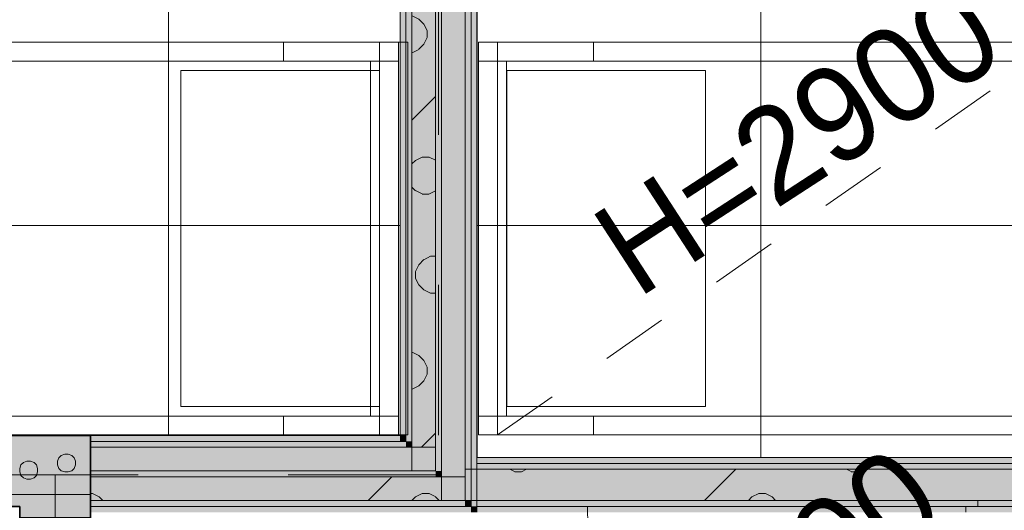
# Model space of a CAD drawing. Header units: millimetres. Extents: x -2932 to 42461, y -10716 to 17298.
# Tile 130 of 168: x 22587 to 24668, y 9499 to 10536. Entities that reach past the tile are written whole.
import ezdxf

# ---------------------------------------------------------------- set-up
doc = ezdxf.new("R2010")
doc.units = ezdxf.units.MM
doc.header["$MEASUREMENT"] = 0
doc.linetypes.add('Dash', pattern=[635, 317.5, -317.5])
doc.linetypes.add('Small Dashed', pattern=[282.222222, 141.111111, -141.111111])
for name, color, linetype, lineweight in [('_Tuletõkketsoon_Pen_No__20', 1, 'Continuous', 0), ('ARCHICAD Doors_Pen_No__19', 255, 'Continuous', 0), ('Common Edges_Pen_No__1', 7, 'Continuous', 13), ('Cut Pattern-1_Pen_No__2', 8, 'Continuous', 15), ('Cut Pattern-3_Pen_No__1', 7, 'Continuous', 13), ('I-FURN.IFC Model_Pen_No__2', 8, 'Continuous', 15), ('I-WALL.IFC Model_Pen_No__1', 7, 'Continuous', 13), ('I-WALL.IFC Model_Pen_No__27', 7, 'Continuous', 35), ('SA_LAGI_Pen_No__1', 7, 'Continuous', 13), ('Walls-1_Pen_No__1', 7, 'Continuous', 13)]:
    doc.layers.add(name, color=color, linetype=linetype, lineweight=lineweight)
doc.layers.add('Furniture-1_Pen_No__62', color=7, linetype='Continuous', lineweight=20, true_color=0xaaaaaa)
doc.layers.add('SA_LAGI_Pen_No__102', color=7, linetype='Continuous', lineweight=13, true_color=0xcccccc)
doc.layers.add('I-WALL.IFC Model', color=7, linetype='Continuous')
doc.styles.add('GENERATED_STYLE_1', font='txt', dxfattribs={"width": 0.95})
pattern_1 = [(45, (-3e-10, 2e-10), (0, 35.35534), [0.99999, -48.99987]), (315, (3.89, 0.707), (0, 35.35534), [0.99999, -48.99987]), (90, (-0.354, -2.12), (-35.35528, 0), [1.06066, -34.29462]), (71.565, (-0.354, -1.061), (3.16e-05, 35.3553043), [1.118075, -110.685214]), (288.435, (4.596, 2e-10), (-3.16e-05, 35.3553043), [1.118075, -110.685214]), (270, (4.95, -1.06), (35.35528, 0), [1.06066, -34.29462]), (251.565, (4.95, -2.121), (3.16e-05, 35.3553043), [1.118075, -110.685214]), (225, (4.596, -3.182), (0, 35.35534), [0.99999, -48.99987]), (161.565, (1.768, -4.243), (-141.4210514, 35.355386), [1.118075, -110.685214]), (135, (0.707, -3.89), (0, 35.35534), [0.99999, -48.99987]), (108.435, (-3e-10, -3.182), (-3.16e-05, 35.3553043), [1.118075, -110.685214]), (180, (2.83, -4.243), (0, 35.35528), [1.06066, -34.29462]), (198.435, (3.889, -3.889), (141.4210514, 35.355386), [1.118075, -110.685214]), (0, (-7.778, -10.253), (0, 35.35528), [1.06066, -34.29462]), (90, (-9.9, -13.435), (-35.35528, 0), [1.06066, -34.29462]), (71.565, (-9.9, -12.374), (3.16e-05, 35.3553043), [1.118075, -110.685214]), (45, (-9.546, -11.314), (0, 35.35534), [0.99999, -48.99987]), (315, (-5.657, -10.607), (0, 35.35534), [0.99999, -48.99987]), (288.435, (-4.95, -11.314), (-3.16e-05, 35.3553043), [1.118075, -110.685214]), (270, (-4.596, -12.374), (35.35528, 0), [1.06066, -34.29462]), (251.565, (-4.596, -13.435), (3.16e-05, 35.3553043), [1.118075, -110.685214]), (225, (-4.95, -14.496), (0, 35.35534), [0.99999, -48.99987]), (161.565, (-7.778, -15.556), (-141.4210514, 35.355386), [1.118075, -110.685214]), (135, (-8.84, -15.203), (0, 35.35534), [0.99999, -48.99987]), (108.435, (-9.546, -14.496), (-3.16e-05, 35.3553043), [1.118075, -110.685214]), (180, (-6.718, -15.556), (0, 35.35528), [1.06066, -34.29462]), (198.435, (-5.657, -15.203), (141.4210514, 35.355386), [1.118075, -110.685214]), (18.435, (-8.839, -10.607), (70.710443, 35.3553227), [1.118075, -110.685214]), (341.565, (-6.718, -10.253), (-70.710443, 35.3553227), [1.118075, -110.685214]), (0, (13.08, -8.485), (0, 35.35528), [1.06066, -34.29462]), (90, (10.96, -11.667), (-35.35528, 0), [1.06066, -34.29462]), (71.565, (10.96, -10.607), (3.16e-05, 35.3553043), [1.118075, -110.685214]), (45, (11.314, -9.546), (0, 35.35534), [0.99999, -48.99987]), (315, (15.203, -8.84), (0, 35.35534), [0.99999, -48.99987]), (288.435, (15.91, -9.546), (-3.16e-05, 35.3553043), [1.118075, -110.685214]), (270, (16.263, -10.607), (35.35528, 0), [1.06066, -34.29462]), (251.565, (16.263, -11.667), (3.16e-05, 35.3553043), [1.118075, -110.685214]), (225, (15.91, -12.728), (0, 35.35534), [0.99999, -48.99987]), (161.565, (13.081, -13.789), (-141.4210514, 35.355386), [1.118075, -110.685214]), (135, (12.02, -13.435), (0, 35.35534), [0.99999, -48.99987]), (108.435, (11.314, -12.728), (-3.16e-05, 35.3553043), [1.118075, -110.685214]), (180, (14.142, -13.79), (0, 35.35528), [1.06066, -34.29462]), (198.435, (15.203, -13.435), (141.4210514, 35.355386), [1.118075, -110.685214]), (18.435, (12.021, -8.839), (70.710443, 35.3553227), [1.118075, -110.685214]), (341.565, (14.142, -8.485), (-70.710443, 35.3553227), [1.118075, -110.685214]), (0, (1.768, 1.06), (0, 35.35528), [1.06066, -34.29462]), (18.435, (0.707, 0.707), (70.710443, 35.3553227), [1.118075, -110.685214]), (341.565, (2.828, 1.061), (-70.710443, 35.3553227), [1.118075, -110.685214]), (0, (-5.657, 13.79), (0, 35.35528), [1.06066, -34.29462]), (90, (-7.778, 10.607), (-35.35528, 0), [1.06066, -34.29462]), (71.565, (-7.778, 11.667), (3.16e-05, 35.3553043), [1.118075, -110.685214]), (45, (-7.425, 12.728), (0, 35.35534), [0.99999, -48.99987]), (315, (-3.536, 13.435), (0, 35.35534), [0.99999, -48.99987]), (288.435, (-2.828, 12.728), (-3.16e-05, 35.3553043), [1.118075, -110.685214]), (270, (-2.475, 11.667), (35.35528, 0), [1.06066, -34.29462]), (251.565, (-2.475, 10.607), (3.16e-05, 35.3553043), [1.118075, -110.685214]), (225, (-2.828, 9.546), (0, 35.35534), [0.99999, -48.99987]), (161.565, (-5.657, 8.485), (-141.4210514, 35.355386), [1.118075, -110.685214]), (135, (-6.718, 8.84), (0, 35.35534), [0.99999, -48.99987]), (108.435, (-7.425, 9.546), (-3.16e-05, 35.3553043), [1.118075, -110.685214]), (180, (-4.596, 8.485), (0, 35.35528), [1.06066, -34.29462]), (198.435, (-3.536, 8.839), (141.4210514, 35.355386), [1.118075, -110.685214]), (18.435, (-6.718, 13.435), (70.710443, 35.3553227), [1.118075, -110.685214]), (341.565, (-4.596, 13.789), (-70.710443, 35.3553227), [1.118075, -110.685214]), (0, (9.546, 10.96), (0, 35.35528), [1.06066, -34.29462]), (90, (7.425, 7.778), (-35.35528, 0), [1.06066, -34.29462]), (71.565, (7.425, 8.839), (3.16e-05, 35.3553043), [1.118075, -110.685214]), (45, (7.778, 9.9), (0, 35.35534), [0.99999, -48.99987]), (315, (11.667, 10.607), (0, 35.35534), [0.99999, -48.99987]), (288.435, (12.374, 9.9), (-3.16e-05, 35.3553043), [1.118075, -110.685214]), (270, (12.728, 8.84), (35.35528, 0), [1.06066, -34.29462]), (251.565, (12.728, 7.778), (3.16e-05, 35.3553043), [1.118075, -110.685214]), (225, (12.374, 6.718), (0, 35.35534), [0.99999, -48.99987]), (161.565, (9.546, 5.657), (-141.4210514, 35.355386), [1.118075, -110.685214]), (135, (8.485, 6.01), (0, 35.35534), [0.99999, -48.99987]), (108.435, (7.778, 6.718), (-3.16e-05, 35.3553043), [1.118075, -110.685214]), (180, (10.607, 5.657), (0, 35.35528), [1.06066, -34.29462]), (198.435, (11.667, 6.01), (141.4210514, 35.355386), [1.118075, -110.685214]), (18.435, (8.485, 10.607), (70.710443, 35.3553227), [1.118075, -110.685214]), (341.565, (10.607, 10.96), (-70.710443, 35.3553227), [1.118075, -110.685214])]
pattern_2 = [(180, (-3e-10, 2e-10), (355.6, 355.6), [14.224, -696.974]), (90, (-46.23, 32), (355.6, 355.6), [14.224, -696.974]), (225, (24.9, 17.8), (-355.599, 355.599), [15.087, -487.807]), (206.565, (14.22, 7.11), (355.6, 355.5993), [15.9035, -1574.3865]), (63.435, (-46.23, 46.23), (355.5993, 355.6), [15.9035, -1574.3865]), (45, (-39.1, 60.45), (-355.599, 355.599), [15.087, -487.807]), (26.565, (-28.45, 71.12), (355.6, 355.5993), [15.9035, -1574.3865]), (360, (-14.22, 78.23), (355.6, 355.6), [14.224, -696.974]), (296.565, (24.89, 60.45), (-1066.7965, 1777.9974), [15.9035, -1574.3865]), (270, (32, 46.23), (355.6, 355.6), [14.224, -696.974]), (243.435, (32, 32), (355.5993, 355.6), [15.9035, -1574.3865]), (315, (14.2, 71.1), (355.599, 355.599), [15.087, -487.807]), (333.435, (-3e-10, 78.23), (-1777.9974, 1066.7965), [15.9035, -1574.3865]), (135, (181.36, 24.9), (355.599, 355.599), [15.087, -487.807]), (225, (234.7, 35.56), (-355.599, 355.599), [15.087, -487.807]), (206.565, (224.03, 24.9), (355.6, 355.5993), [15.9035, -1574.3865]), (180, (209.8, 17.78), (355.6, 355.6), [14.224, -696.974]), (90, (163.58, 49.8), (355.6, 355.6), [14.224, -696.974]), (63.435, (163.58, 64.01), (355.5993, 355.6), [15.9035, -1574.3865]), (45, (170.7, 78.23), (-355.599, 355.599), [15.087, -487.807]), (26.565, (181.36, 88.9), (355.6, 355.5993), [15.9035, -1574.3865]), (360, (195.58, 96), (355.6, 355.6), [14.224, -696.974]), (296.565, (234.7, 78.23), (-1066.7965, 1777.9974), [15.9035, -1574.3865]), (270, (241.8, 64), (355.6, 355.6), [14.224, -696.974]), (243.435, (241.8, 49.78), (355.5993, 355.6), [15.9035, -1574.3865]), (315, (224.03, 88.9), (355.599, 355.599), [15.087, -487.807]), (333.435, (209.8, 96.01), (-1777.9974, 1066.7965), [15.9035, -1574.3865]), (153.435, (195.58, 17.78), (-1066.7975, 355.5978), [15.9035, -1574.3865]), (116.565, (170.69, 35.56), (-355.5978, 1066.7975), [15.9035, -1574.3865]), (135, (-46.23, 216.9), (355.599, 355.599), [15.087, -487.807]), (225, (7.1, 227.6), (-355.599, 355.599), [15.087, -487.807]), (206.565, (-3.56, 216.92), (355.6, 355.5993), [15.9035, -1574.3865]), (180, (-17.78, 209.8), (355.6, 355.6), [14.224, -696.974]), (90, (-64, 241.8), (355.6, 355.6), [14.224, -696.974]), (63.435, (-64.01, 256.03), (355.5993, 355.6), [15.9035, -1574.3865]), (45, (-56.9, 270.26), (-355.599, 355.599), [15.087, -487.807]), (26.565, (-46.23, 280.92), (355.6, 355.5993), [15.9035, -1574.3865]), (360, (-32, 288.04), (355.6, 355.6), [14.224, -696.974]), (296.565, (7.11, 270.26), (-1066.7965, 1777.9974), [15.9035, -1574.3865]), (270, (14.22, 256.03), (355.6, 355.6), [14.224, -696.974]), (243.435, (14.22, 241.81), (355.5993, 355.6), [15.9035, -1574.3865]), (315, (-3.56, 280.9), (355.599, 355.599), [15.087, -487.807]), (333.435, (-17.78, 288.04), (-1777.9974, 1066.7965), [15.9035, -1574.3865]), (153.435, (-32, 209.8), (-1066.7975, 355.5978), [15.9035, -1574.3865]), (116.565, (-56.9, 227.58), (-355.5978, 1066.7975), [15.9035, -1574.3865]), (135, (-28.45, 7.1), (355.599, 355.599), [15.087, -487.807]), (153.435, (-14.22, 2e-10), (-1066.7975, 355.5978), [15.9035, -1574.3865]), (116.565, (-39.12, 17.78), (-355.5978, 1066.7975), [15.9035, -1574.3865]), (135, (-81.8, -195.6), (355.599, 355.599), [15.087, -487.807]), (225, (-28.45, -184.9), (-355.599, 355.599), [15.087, -487.807]), (206.565, (-39.12, -195.58), (355.6, 355.5993), [15.9035, -1574.3865]), (180, (-53.34, -202.7), (355.6, 355.6), [14.224, -696.974]), (90, (-99.57, -170.7), (355.6, 355.6), [14.224, -696.974]), (63.435, (-99.57, -156.46), (355.5993, 355.6), [15.9035, -1574.3865]), (45, (-92.46, -142.24), (-355.599, 355.599), [15.087, -487.807]), (26.565, (-81.79, -131.57), (355.6, 355.5993), [15.9035, -1574.3865]), (360, (-67.56, -124.46), (355.6, 355.6), [14.224, -696.974]), (296.565, (-28.45, -142.24), (-1066.7965, 1777.9974), [15.9035, -1574.3865]), (270, (-21.34, -156.46), (355.6, 355.6), [14.224, -696.974]), (243.435, (-21.34, -170.69), (355.5993, 355.6), [15.9035, -1574.3865]), (315, (-39.1, -131.57), (355.599, 355.599), [15.087, -487.807]), (333.435, (-53.34, -124.46), (-1777.9974, 1066.7965), [15.9035, -1574.3865]), (153.435, (-67.56, -202.69), (-1066.7975, 355.5978), [15.9035, -1574.3865]), (116.565, (-92.46, -184.91), (-355.5978, 1066.7975), [15.9035, -1574.3865]), (135, (-206.25, -14.2), (355.599, 355.599), [15.087, -487.807]), (225, (-152.9, -3.55), (-355.599, 355.599), [15.087, -487.807]), (206.565, (-163.58, -14.22), (355.6, 355.5993), [15.9035, -1574.3865]), (180, (-177.8, -21.33), (355.6, 355.6), [14.224, -696.974]), (90, (-224.03, 10.67), (355.6, 355.6), [14.224, -696.974]), (63.435, (-224.03, 24.9), (355.5993, 355.6), [15.9035, -1574.3865]), (45, (-216.9, 39.1), (-355.599, 355.599), [15.087, -487.807]), (26.565, (-206.25, 49.78), (355.6, 355.5993), [15.9035, -1574.3865]), (360, (-192.02, 56.9), (355.6, 355.6), [14.224, -696.974]), (296.565, (-152.9, 39.12), (-1066.7965, 1777.9974), [15.9035, -1574.3865]), (270, (-145.8, 24.9), (355.6, 355.6), [14.224, -696.974]), (243.435, (-145.8, 10.67), (355.5993, 355.6), [15.9035, -1574.3865]), (315, (-163.6, 49.8), (355.599, 355.599), [15.087, -487.807]), (333.435, (-177.8, 56.9), (-1777.9974, 1066.7965), [15.9035, -1574.3865]), (153.435, (-192.02, -21.33), (-1066.7975, 355.5978), [15.9035, -1574.3865]), (116.565, (-216.92, -3.55), (-355.5978, 1066.7975), [15.9035, -1574.3865]), (225, (327.15, 35.56), (-355.599, 355.599), [])]

msp = doc.modelspace()

# ---------------------------------------------------------------- hatches: boundary and pattern name
at = {"layer": 'Cut Pattern-1_Pen_No__2', "linetype": 'Continuous', "lineweight": 15}
h = msp.add_hatch(dxfattribs=at)
h.set_pattern_fill('FP_19_0001', color=8, style=0, pattern_type=2)
h.set_pattern_definition(pattern_2)
h.paths.add_polyline_path([(23466.3, 9632), (23466.3, 12500), (23416.2, 12500), (23416.2, 9632)])
h = msp.add_hatch(dxfattribs=at)
h.set_pattern_fill('FP_19_0001', color=8, style=0, pattern_type=2)
h.set_pattern_definition(pattern_2)
h.paths.add_polyline_path([(26756, 9585.5), (23528.7, 9585.5), (23528.7, 9519.5), (26756, 9519.5)])
h = msp.add_hatch(dxfattribs=at)
h.set_pattern_fill('FP_19_0001', color=8, style=0, pattern_type=2)
h.set_pattern_definition(pattern_2)
h.paths.add_polyline_path([(23528.7, 9569.5), (22737.3, 9569.5), (22737.3, 9519.5), (23528.7, 9519.5)])
h = msp.add_hatch(dxfattribs=at)
h.set_pattern_fill('FP_19_0001', color=8, style=0, pattern_type=2)
h.set_pattern_definition(pattern_2)
h.paths.add_polyline_path([(24678.3, 9507), (24678.3, 9519.5), (24612.3, 9519.5), (24612.3, 9507)])
at = {"layer": 'Cut Pattern-3_Pen_No__1', "linetype": 'Continuous', "lineweight": 13}
h = msp.add_hatch(dxfattribs=at)
h.set_pattern_fill('FP_18_0001', style=0, pattern_type=2)
h.set_pattern_definition(pattern_1)
h.paths.add_polyline_path([(23416.2, 12500), (23403.8, 12500), (23403.8, 9644.5), (23416.2, 9644.5)])
h = msp.add_hatch(dxfattribs=at)
h.set_pattern_fill('FP_18_0001', style=0, pattern_type=2)
h.set_pattern_definition(pattern_1)
h.paths.add_polyline_path([(23541.2, 9585.5), (23541.2, 12500), (23528.7, 12500), (23528.7, 9585.5)])
h = msp.add_hatch(dxfattribs=at)
h.set_pattern_fill('FP_18_0001', style=0, pattern_type=2)
h.set_pattern_definition(pattern_1)
h.paths.add_polyline_path([(23541.2, 9598), (23553.8, 9598), (23553.8, 12500), (23541.2, 12500)])
h = msp.add_hatch(dxfattribs=at)
h.set_pattern_fill('FP_7_0001', style=0, pattern_type=2)
h.set_pattern_definition([(135, (22514.79, 9634.5), (-250, 0), [7.07, -346.48]), (45, (22509.79, 9662), (-250, 0), [7.07, -346.48]), (180, (22529.8, 9632), (0, 250), [7.5, -242.5]), (161.565, (22522.29, 9632), (-250, 0.0002), [7.906, -782.664]), (18.435, (22514.79, 9667), (250, 0.0002), [7.906, -782.664]), (5e-12, (22522.3, 9669.5), (0, 250), [7.5, -242.5]), (341.565, (22529.79, 9669.5), (-250, 0.0002), [7.906, -782.664]), (315, (22537.29, 9667), (250, 0), [7.07, -346.48]), (251.565, (22544.79, 9647), (250.001, 1000), [7.906, -782.664]), (225, (22542.29, 9639.5), (250, 0), [7.07, -346.48]), (198.435, (22537.29, 9634.5), (250, 0.0002), [7.906, -782.664]), (270, (22544.8, 9654.5), (250, 0), [7.5, -242.5]), (288.435, (22542.29, 9662), (-250.001, 1000), [7.906, -782.664]), (90, (22587.3, 9579.5), (-250, 0), [7.5, -242.5]), (180, (22609.8, 9564.5), (0, 250), [7.5, -242.5]), (161.565, (22602.29, 9564.5), (-250, 0.0002), [7.906, -782.664]), (135, (22594.79, 9567), (-250, 0), [7.07, -346.48]), (45, (22589.79, 9594.5), (-250, 0), [7.07, -346.48]), (18.435, (22594.79, 9599.5), (250, 0.0002), [7.906, -782.664]), (5e-12, (22602.3, 9602), (0, 250), [7.5, -242.5]), (341.565, (22609.79, 9602), (-250, 0.0002), [7.906, -782.664]), (315, (22617.29, 9599.5), (250, 0), [7.07, -346.48]), (251.565, (22624.79, 9579.5), (250.001, 1000), [7.906, -782.664]), (225, (22622.29, 9572), (250, 0), [7.07, -346.48]), (198.435, (22617.29, 9567), (250, 0.0002), [7.906, -782.664]), (270, (22624.8, 9587), (250, 0), [7.5, -242.5]), (288.435, (22622.29, 9594.5), (-250.001, 1000), [7.906, -782.664]), (108.435, (22589.79, 9572), (-250.001, 500), [7.906, -782.664]), (71.565, (22587.29, 9587), (250.001, 500), [7.906, -782.664]), (90, (22574.8, 9727), (-250, 0), [7.5, -242.5]), (180, (22597.3, 9712), (0, 250), [7.5, -242.5]), (161.565, (22589.79, 9712), (-250, 0.0002), [7.906, -782.664]), (135, (22582.29, 9714.5), (-250, 0), [7.07, -346.48]), (45, (22577.29, 9742), (-250, 0), [7.07, -346.48]), (18.435, (22582.29, 9747), (250, 0.0002), [7.906, -782.664]), (5e-12, (22589.8, 9749.5), (0, 250), [7.5, -242.5]), (341.565, (22597.29, 9749.5), (-250, 0.0002), [7.906, -782.664]), (315, (22604.79, 9747), (250, 0), [7.07, -346.48]), (251.565, (22612.29, 9727), (250.001, 1000), [7.906, -782.664]), (225, (22609.79, 9719.5), (250, 0), [7.07, -346.48]), (198.435, (22604.79, 9714.5), (250, 0.0002), [7.906, -782.664]), (270, (22612.3, 9734.5), (250, 0), [7.5, -242.5]), (288.435, (22609.79, 9742), (-250.001, 1000), [7.906, -782.664]), (108.435, (22577.29, 9719.5), (-250.001, 500), [7.906, -782.664]), (71.565, (22574.79, 9734.5), (250.001, 500), [7.906, -782.664]), (90, (22507.3, 9647), (-250, 0), [7.5, -242.5]), (108.435, (22509.79, 9639.5), (-250, 500), [7.906, -782.664]), (71.565, (22507.29, 9654.5), (250, 500), [7.906, -782.664]), (90, (22417.3, 9594.5), (-250, 0), [7.5, -242.5]), (180, (22439.8, 9579.5), (0, 250), [7.5, -242.5]), (161.565, (22432.29, 9579.5), (-250, 0.0002), [7.906, -782.664]), (135, (22424.79, 9582), (-250, 0), [7.07, -346.48]), (45, (22419.79, 9609.5), (-250, 0), [7.07, -346.48]), (18.435, (22424.79, 9614.5), (250, 0.0002), [7.906, -782.664]), (5e-12, (22432.3, 9617), (0, 250), [7.5, -242.5]), (341.565, (22439.79, 9617), (-250, 0.0002), [7.906, -782.664]), (315, (22447.29, 9614.5), (250, 0), [7.07, -346.48]), (251.565, (22454.79, 9594.5), (250, 1000), [7.906, -782.664]), (225, (22452.29, 9587), (250, 0), [7.07, -346.48]), (198.435, (22447.29, 9582), (250, 0.0002), [7.906, -782.664]), (270, (22454.8, 9602), (250, 0), [7.5, -242.5]), (288.435, (22452.29, 9609.5), (-250, 1000), [7.906, -782.664]), (108.435, (22419.79, 9587), (-250, 500), [7.906, -782.664]), (71.565, (22417.29, 9602), (250, 500), [7.906, -782.664]), (90, (22437.3, 9702), (-250, 0), [7.5, -242.5]), (180, (22459.8, 9687), (0, 250), [7.5, -242.5]), (161.565, (22452.29, 9687), (-250, 0.0002), [7.906, -782.664]), (135, (22444.79, 9689.5), (-250, 0), [7.07, -346.48]), (45, (22439.79, 9717), (-250, 0), [7.07, -346.48]), (18.435, (22444.79, 9722), (250, 0.0002), [7.906, -782.664]), (5e-12, (22452.3, 9724.5), (0, 250), [7.5, -242.5]), (341.565, (22459.79, 9724.5), (-250, 0.0002), [7.906, -782.664]), (315, (22467.29, 9722), (250, 0), [7.07, -346.48]), (251.565, (22474.79, 9702), (250.001, 1000), [7.906, -782.664]), (225, (22472.29, 9694.5), (250, 0), [7.07, -346.48]), (198.435, (22467.29, 9689.5), (250, 0.0002), [7.906, -782.664]), (270, (22474.8, 9709.5), (250, 0), [7.5, -242.5]), (288.435, (22472.29, 9717), (-250.001, 1000), [7.906, -782.664]), (108.435, (22439.79, 9694.5), (-250, 500), [7.906, -782.664]), (71.565, (22437.29, 9709.5), (250, 500), [7.906, -782.664]), (180, (22642.3, 9532), (0, 250), [])])
h.paths.add_polyline_path([(22737.3, 9657), (22087.3, 9657), (22087.3, 9507), (22737.3, 9507)])
h = msp.add_hatch(dxfattribs=at)
h.set_pattern_fill('FP_18_0001', style=0, pattern_type=2)
h.set_pattern_definition(pattern_1)
h.paths.add_polyline_path([(23403.8, 9657), (22737.3, 9657), (22737.3, 9644.5), (23403.8, 9644.5)])
h = msp.add_hatch(dxfattribs=at)
h.set_pattern_fill('FP_18_0001', style=0, pattern_type=2)
h.set_pattern_definition(pattern_1)
h.paths.add_polyline_path([(23416.2, 9644.5), (22737.3, 9644.5), (22737.3, 9632), (23416.2, 9632)])
h = msp.add_hatch(dxfattribs=at)
h.set_pattern_fill('FP_18_0001', style=0, pattern_type=2)
h.set_pattern_definition(pattern_1)
h.paths.add_polyline_path([(26756, 9598), (23541.2, 9598), (23541.2, 9585.5), (26756, 9585.5)])
h = msp.add_hatch(dxfattribs=at)
h.set_pattern_fill('FP_18_0001', style=0, pattern_type=2)
h.set_pattern_definition(pattern_1)
h.paths.add_polyline_path([(26756, 9610.5), (23553.8, 9610.5), (23553.8, 9598), (26756, 9598)])
h = msp.add_hatch(dxfattribs=at)
h.set_pattern_fill('FP_18_0001', style=0, pattern_type=2)
h.set_pattern_definition(pattern_1)
h.paths.add_polyline_path([(23541.2, 9519.5), (22737.3, 9519.5), (22737.3, 9507), (23541.2, 9507)])
h = msp.add_hatch(dxfattribs=at)
h.set_pattern_fill('FP_18_0001', style=0, pattern_type=2)
h.set_pattern_definition(pattern_1)
h.paths.add_polyline_path([(24612.3, 9519.5), (23541.2, 9519.5), (23541.2, 9507), (24612.3, 9507)])
h = msp.add_hatch(dxfattribs=at)
h.set_pattern_fill('FP_8_0001', style=0, pattern_type=2)
h.set_pattern_definition([(135, (22714.79, 8586), (-250, 0), [7.07, -346.48]), (45, (22709.79, 8613.5), (-250, 0), [7.07, -346.48]), (180, (22729.8, 8583.5), (0, 250), [7.5, -242.5]), (161.565, (22722.29, 8583.5), (-250, 0.0002), [7.906, -782.664]), (18.435, (22714.79, 8618.5), (250, 0.0002), [7.906, -782.664]), (360, (22722.3, 8621), (0, 250), [7.5, -242.5]), (341.565, (22729.79, 8621), (-250, 0.0002), [7.906, -782.664]), (315, (22737.29, 8618.5), (250, 0), [7.07, -346.48]), (251.565, (22744.79, 8598.5), (250.001, 999.9996), [7.906, -782.664]), (225, (22742.29, 8591), (250, 0), [7.07, -346.48]), (198.435, (22737.29, 8586), (250, 0.0002), [7.906, -782.664]), (270, (22744.8, 8606), (250, 0), [7.5, -242.5]), (288.435, (22742.29, 8613.5), (-250.001, 999.9996), [7.906, -782.664]), (90, (22787.3, 8531), (-250, 0), [7.5, -242.5]), (180, (22809.8, 8516), (0, 250), [7.5, -242.5]), (161.565, (22802.29, 8516), (-250, 0.0002), [7.906, -782.664]), (135, (22794.79, 8518.5), (-250, 0), [7.07, -346.48]), (45, (22789.79, 8546), (-250, 0), [7.07, -346.48]), (18.435, (22794.79, 8551), (250, 0.0002), [7.906, -782.664]), (360, (22802.3, 8553.5), (0, 250), [7.5, -242.5]), (341.565, (22809.79, 8553.5), (-250, 0.0002), [7.906, -782.664]), (315, (22817.29, 8551), (250, 0), [7.07, -346.48]), (251.565, (22824.79, 8531), (250.001, 999.9996), [7.906, -782.664]), (225, (22822.29, 8523.5), (250, 0), [7.07, -346.48]), (198.435, (22817.29, 8518.5), (250, 0.0002), [7.906, -782.664]), (270, (22824.8, 8538.5), (250, 0), [7.5, -242.5]), (288.435, (22822.29, 8546), (-250.001, 999.9996), [7.906, -782.664]), (108.435, (22789.79, 8523.5), (-250.0006, 500), [7.906, -782.664]), (71.565, (22787.29, 8538.5), (250, 499.999), [7.906, -782.664]), (90, (22774.8, 8678.5), (-250, 0), [7.5, -242.5]), (180, (22797.3, 8663.5), (0, 250), [7.5, -242.5]), (161.565, (22789.79, 8663.5), (-250, 0.0002), [7.906, -782.664]), (135, (22782.29, 8666), (-250, 0), [7.07, -346.48]), (45, (22777.29, 8693.5), (-250, 0), [7.07, -346.48]), (18.435, (22782.29, 8698.5), (250, 0.0002), [7.906, -782.664]), (360, (22789.8, 8701), (0, 250), [7.5, -242.5]), (341.565, (22797.29, 8701), (-250, 0.0002), [7.906, -782.664]), (315, (22804.79, 8698.5), (250, 0), [7.07, -346.48]), (251.565, (22812.29, 8678.5), (250.001, 999.9996), [7.906, -782.664]), (225, (22809.79, 8671), (250, 0), [7.07, -346.48]), (198.435, (22804.79, 8666), (250, 0.0002), [7.906, -782.664]), (270, (22812.3, 8686), (250, 0), [7.5, -242.5]), (288.435, (22809.79, 8693.5), (-250.001, 999.9996), [7.906, -782.664]), (108.435, (22777.29, 8671), (-250.0006, 500), [7.906, -782.664]), (71.565, (22774.79, 8686), (250, 499.999), [7.906, -782.664]), (90, (22707.3, 8598.5), (-250, 0), [7.5, -242.5]), (108.435, (22709.79, 8591), (-250.0006, 500), [7.906, -782.664]), (71.565, (22707.29, 8606), (250, 499.999), [7.906, -782.664]), (90, (22617.3, 8546), (-250, 0), [7.5, -242.5]), (180, (22639.8, 8531), (0, 250), [7.5, -242.5]), (161.565, (22632.29, 8531), (-250, 0.0002), [7.906, -782.664]), (135, (22624.79, 8533.5), (-250, 0), [7.07, -346.48]), (45, (22619.79, 8561), (-250, 0), [7.07, -346.48]), (18.435, (22624.79, 8566), (250, 0.0002), [7.906, -782.664]), (360, (22632.3, 8568.5), (0, 250), [7.5, -242.5]), (341.565, (22639.79, 8568.5), (-250, 0.0002), [7.906, -782.664]), (315, (22647.29, 8566), (250, 0), [7.07, -346.48]), (251.565, (22654.79, 8546), (250.001, 999.9996), [7.906, -782.664]), (225, (22652.29, 8538.5), (250, 0), [7.07, -346.48]), (198.435, (22647.29, 8533.5), (250, 0.0002), [7.906, -782.664]), (270, (22654.8, 8553.5), (250, 0), [7.5, -242.5]), (288.435, (22652.29, 8561), (-250.001, 999.9996), [7.906, -782.664]), (108.435, (22619.79, 8538.5), (-250.0006, 500), [7.906, -782.664]), (71.565, (22617.29, 8553.5), (250, 499.999), [7.906, -782.664]), (90, (22637.3, 8653.5), (-250, 0), [7.5, -242.5]), (180, (22659.8, 8638.5), (0, 250), [7.5, -242.5]), (161.565, (22652.29, 8638.5), (-250, 0.0002), [7.906, -782.664]), (135, (22644.79, 8641), (-250, 0), [7.07, -346.48]), (45, (22639.79, 8668.5), (-250, 0), [7.07, -346.48]), (18.435, (22644.79, 8673.5), (250, 0.0002), [7.906, -782.664]), (360, (22652.3, 8676), (0, 250), [7.5, -242.5]), (341.565, (22659.79, 8676), (-250, 0.0002), [7.906, -782.664]), (315, (22667.29, 8673.5), (250, 0), [7.07, -346.48]), (251.565, (22674.79, 8653.5), (250.001, 999.9996), [7.906, -782.664]), (225, (22672.29, 8646), (250, 0), [7.07, -346.48]), (198.435, (22667.29, 8641), (250, 0.0002), [7.906, -782.664]), (270, (22674.8, 8661), (250, 0), [7.5, -242.5]), (288.435, (22672.29, 8668.5), (-250.001, 999.9996), [7.906, -782.664]), (108.435, (22639.79, 8646), (-250.0006, 500), [7.906, -782.664]), (71.565, (22637.29, 8661), (250, 499.999), [7.906, -782.664]), (180, (22842.3, 8483.5), (0, 250), [])])
h.paths.add_polyline_path([(22737.3, 9507), (22587.3, 9507), (22587.3, 7870), (22737.3, 7870)])
at = {"layer": 'I-WALL.IFC Model', "linetype": 'Continuous', "lineweight": 0, "true_color": 0x000000}
for points in [[(23403.8, 9657), (23403.8, 12500), (23391.3, 12500), (23391.3, 9657)], [(23416.2, 9644.5), (23416.2, 12500), (23403.8, 12500), (23403.8, 9644.5)], [(23466.3, 12500), (23416.2, 12500), (23416.2, 9632), (23466.3, 9582)], [(23478.8, 9582), (23478.8, 12500), (23466.3, 12500), (23466.3, 9582)], [(23528.7, 12500), (23478.8, 12500), (23478.8, 9569.5), (23528.7, 9519.5)], [(23541.2, 9519.5), (23541.2, 12500), (23528.7, 12500), (23528.7, 9519.5)], [(23553.8, 9507), (23553.8, 12500), (23541.2, 12500), (23541.2, 9507)], [(22587.3, 9657), (22237.3, 9657), (22237.3, 9507), (22587.3, 9507)], [(22737.3, 9657), (22587.3, 9657), (22587.3, 9507)], [(22587.3, 9507), (22737.3, 9507), (22737.3, 9657)], [(23391.3, 9657), (22737.3, 9657), (22737.3, 9644.5), (23391.3, 9644.5)], [(23403.8, 9657), (23391.3, 9657), (23403.8, 9644.5)], [(23391.3, 9644.5), (23403.8, 9644.5), (23391.3, 9657)], [(23403.8, 9644.5), (22737.3, 9644.5), (22737.3, 9632), (23403.8, 9632)], [(23416.2, 9644.5), (23403.8, 9644.5), (23416.2, 9632)], [(23403.8, 9632), (23416.2, 9632), (23403.8, 9644.5)], [(23416.2, 9632), (22737.3, 9632), (22737.3, 9582), (23416.2, 9582)], [(23416.2, 9582), (23466.3, 9582), (23416.2, 9632)], [(26756, 9610.5), (23553.8, 9610.5), (23553.8, 9598), (26756, 9598)], [(26756, 9598), (23553.8, 9598), (23553.8, 9585.5), (26756, 9585.5)], [(23466.3, 9582), (22737.3, 9582), (22737.3, 9569.5), (23466.3, 9569.5)], [(23478.8, 9582), (23466.3, 9582), (23478.8, 9569.5)], [(23466.3, 9569.5), (23478.8, 9569.5), (23466.3, 9582)], [(26756, 9585.5), (23553.8, 9585.5), (23553.8, 9519.5), (26756, 9519.5)], [(23478.8, 9569.5), (22737.3, 9569.5), (22737.3, 9519.5), (23478.8, 9519.5)], [(23478.8, 9519.5), (23528.7, 9519.5), (23478.8, 9569.5)], [(23528.7, 9519.5), (22737.3, 9519.5), (22737.3, 9507), (23528.7, 9507)], [(23541.2, 9519.5), (23528.7, 9519.5), (23541.2, 9507)], [(23528.7, 9507), (23541.2, 9507), (23528.7, 9519.5)], [(26756, 9519.5), (23553.8, 9519.5), (23553.8, 9507), (26756, 9507)], [(22737.3, 7870), (22737.3, 9507), (22587.3, 9507), (22587.3, 7870)], [(23541.2, 9507), (22737.3, 9507), (22737.3, 9494.5), (23541.2, 9494.5)], [(23553.8, 9507), (23541.2, 9507), (23553.8, 9494.5)], [(23541.2, 9494.5), (23553.8, 9494.5), (23541.2, 9507)], [(26756, 9507), (23553.8, 9507), (23553.8, 9494.5), (26756, 9494.5)]]:
    msp.add_hatch(color=178, dxfattribs=at).paths.add_polyline_path(points)
at = {"layer": 'SA_LAGI_Pen_No__102', "linetype": 'Continuous', "lineweight": 13, "true_color": 0xcccccc}
h = msp.add_hatch(dxfattribs=at)
h.set_pattern_fill('Grid_60x60_0001', color=254, style=0, pattern_type=2)
h.set_pattern_definition([(270, (19301.5, 12500), (600, 0), []), (2e-13, (19301.5, 12500), (0, 600), [])])
h.paths.add_polyline_path([(19301.5, 12500), (19301.5, 9657), (23391.3, 9657), (23391.3, 12500)])
h = msp.add_hatch(dxfattribs=at)
h.set_pattern_fill('Grid_60x60_0001', color=254, style=0, pattern_type=2)
h.set_pattern_definition([(270, (23553.75, 12500), (600, 0), []), (2e-13, (23553.75, 12500), (0, 600), [])])
h.paths.add_polyline_path([(23553.8, 12500), (23553.8, 9610.5), (27643.5, 9610.5), (27643.5, 12500)])

# ---------------------------------------------------------------- linework, layer by layer
at = {"layer": '_Tuletõkketsoon_Pen_No__20', "color": 1, "linetype": 'Dash', "lineweight": 0}
for p, q in [((23472.5, 13150), (23472.5, 9573.5)), ((23472.5, 9573.5), (22162.3, 9573.5)), ((22662.3, 9573.5), (22662.3, 7795))]:
    msp.add_line(p, q, dxfattribs=at)
at = {"layer": 'ARCHICAD Doors_Pen_No__19', "color": 255, "linetype": 'Continuous', "lineweight": 0}
msp.add_line((24587.3, 9507), (23787.3, 9507), dxfattribs=at)
msp.add_arc((24587.3, 9507), 800, 180, 270, dxfattribs=at)
at = {"layer": 'Common Edges_Pen_No__1', "color": 7, "linetype": 'Continuous', "lineweight": 13}
for p, q in [((23403.8, 9644.5), (23403.8, 12500)), ((23416.2, 9632), (23416.2, 12500)), ((23466.3, 9582), (23466.3, 12500)), ((23478.8, 9569.5), (23478.8, 12500)), ((23528.7, 9569.5), (23528.7, 12500)), ((23541.2, 9598), (23541.2, 12500)), ((22737.3, 9507), (22737.3, 9657)), ((22737.3, 9644.5), (23403.8, 9644.5)), ((22737.3, 9632), (23466.3, 9632)), ((23553.8, 9610.5), (23553.8, 9598)), ((23553.8, 9598), (26756, 9598)), ((22737.3, 9582), (23466.3, 9582)), ((23528.7, 9585.5), (26756, 9585.5)), ((22737.3, 9569.5), (23528.7, 9569.5)), ((22737.3, 9519.5), (24612.3, 9519.5)), ((24612.3, 9507), (24612.3, 9519.5)), ((22737.3, 9507), (23541.2, 9507)), ((23553.8, 9507), (24587.3, 9507))]:
    msp.add_line(p, q, dxfattribs=at)
at = {"layer": 'Furniture-1_Pen_No__62', "color": 253, "linetype": 'Continuous', "lineweight": 20, "true_color": 0xaaaaaa}
for p, q in [((21323.2, 10488), (23144.8, 10488)), ((23144.8, 10488), (23348, 10488)), ((23144.8, 10448), (23144.8, 10488)), ((23388, 10488), (23348, 10488)), ((23348, 10488), (23348, 10448)), ((23388, 10448), (23388, 10488)), ((23557, 10488), (23557, 10448)), ((23597, 10488), (23557, 10488)), ((23597, 10488), (23800.2, 10488)), ((23597, 10448), (23597, 10488)), ((23800.2, 10488), (25621.8, 10488)), ((23800.2, 10488), (23800.2, 10448)), ((21247, 10448), (23221, 10448)), ((23348, 10448), (23221, 10448)), ((23329, 9698), (23329, 10448)), ((23348, 9698), (23348, 10448)), ((23348, 10448), (23388, 10448)), ((23388, 10448), (23388, 9698)), ((23557, 9698), (23557, 10448)), ((23557, 10448), (23597, 10448)), ((23597, 10448), (23597, 9698)), ((23724, 10448), (23597, 10448)), ((23616, 10448), (23616, 9698)), ((23724, 10448), (25698, 10448)), ((23221, 9698), (21247, 9698)), ((23144.8, 9658), (23144.8, 9698)), ((23221, 9698), (23348, 9698)), ((23388, 9698), (23348, 9698)), ((23348, 9698), (23348, 9658)), ((23388, 9658), (23388, 9698)), ((23557, 9698), (23557, 9658)), ((23597, 9698), (23557, 9698)), ((23597, 9698), (23724, 9698)), ((23597, 9658), (23597, 9698)), ((25698, 9698), (23724, 9698)), ((23800.2, 9698), (23800.2, 9658)), ((23144.8, 9658), (21323.2, 9658)), ((23348, 9658), (23144.8, 9658)), ((23348, 9658), (23388, 9658)), ((23557, 9658), (23597, 9658)), ((23800.2, 9658), (23597, 9658)), ((25621.8, 9658), (23800.2, 9658))]:
    msp.add_line(p, q, dxfattribs=at)
at = {"layer": 'I-FURN.IFC Model_Pen_No__2', "color": 8, "linetype": 'Continuous', "lineweight": 15}
for p, q in [((23408, 10488), (21100, 10488)), ((21323.2, 10488), (23144.8, 10488)), ((23144.8, 10488), (23348, 10488)), ((23144.8, 10448), (23144.8, 10488)), ((23348, 10488), (23348, 10448)), ((23388, 10488), (23348, 10488)), ((23388, 10448), (23388, 10488)), ((23408, 9658), (23408, 10488)), ((23597, 10488), (23557, 10488)), ((23557, 10488), (23557, 10448)), ((23557, 9658), (23557, 10488)), ((23557, 10488), (25865, 10488)), ((23597, 10488), (23800.2, 10488)), ((23597, 10448), (23597, 10488)), ((23800.2, 10488), (25621.8, 10488)), ((23800.2, 10448), (23800.2, 10488)), ((21247, 10448), (23221, 10448)), ((23221, 10448), (23348, 10448)), ((23329, 9698), (23329, 10448)), ((23348, 10448), (23348, 9698)), ((23348, 10448), (23388, 10448)), ((23388, 9698), (23388, 10448)), ((23557, 10448), (23557, 9698)), ((23557, 10448), (23597, 10448)), ((23597, 9698), (23597, 10448)), ((23597, 10448), (23724, 10448)), ((23616, 9698), (23616, 10448)), ((23724, 10448), (25698, 10448)), ((22928, 10428), (22928, 9718)), ((23348, 10428), (22928, 10428)), ((23348, 9718), (23348, 10428)), ((23617, 10428), (24037, 10428)), ((23617, 9718), (23617, 10428)), ((24037, 10428), (24037, 9718)), ((22928, 9718), (23348, 9718)), ((24037, 9718), (23617, 9718)), ((21247, 9698), (23221, 9698)), ((23144.8, 9658), (23144.8, 9698)), ((23221, 9698), (23348, 9698)), ((23348, 9698), (23348, 9658)), ((23388, 9698), (23348, 9698)), ((23388, 9658), (23388, 9698)), ((23597, 9698), (23557, 9698)), ((23557, 9698), (23557, 9658)), ((23597, 9698), (23724, 9698)), ((23597, 9658), (23597, 9698)), ((23724, 9698), (25698, 9698)), ((23800.2, 9658), (23800.2, 9698)), ((21100, 9658), (23408, 9658)), ((21323.2, 9658), (23144.8, 9658)), ((23144.8, 9658), (23348, 9658)), ((23348, 9658), (23388, 9658)), ((23557, 9658), (23597, 9658)), ((25865, 9658), (23557, 9658)), ((23597, 9658), (23800.2, 9658)), ((23800.2, 9658), (25621.8, 9658))]:
    msp.add_line(p, q, dxfattribs=at)
at = {"layer": 'I-WALL.IFC Model_Pen_No__1', "color": 7, "linetype": 'Continuous', "lineweight": 13}
for p, q in [((23403.8, 12500), (23403.8, 9644.5)), ((23416.2, 12500), (23416.2, 9632)), ((23466.3, 12500), (23466.3, 9582)), ((23478.8, 12500), (23478.8, 9569.5)), ((23528.7, 12500), (23528.7, 9519.5)), ((23541.2, 12500), (23541.2, 9507)), ((23403.8, 9644.5), (22737.3, 9644.5)), ((23403.8, 9632), (22737.3, 9632)), ((23403.8, 9632), (23416.2, 9632)), ((23403.8, 9632), (23416.2, 9632)), ((23416.2, 9582), (23416.2, 9632)), ((23416.2, 9582), (23416.2, 9632)), ((26756, 9598), (23553.8, 9598)), ((23416.2, 9582), (22737.3, 9582)), ((23416.2, 9582), (23466.3, 9582)), ((23416.2, 9582), (23466.3, 9582)), ((26756, 9585.5), (23553.8, 9585.5)), ((23466.3, 9569.5), (22737.3, 9569.5)), ((23466.3, 9569.5), (23478.8, 9569.5)), ((23466.3, 9569.5), (23478.8, 9569.5)), ((23478.8, 9519.5), (23478.8, 9569.5)), ((23478.8, 9519.5), (23478.8, 9569.5)), ((23478.8, 9519.5), (22737.3, 9519.5)), ((23478.8, 9519.5), (23528.7, 9519.5)), ((23478.8, 9519.5), (23528.7, 9519.5)), ((26756, 9519.5), (23553.8, 9519.5)), ((23541.2, 9507), (22737.3, 9507)), ((26756, 9507), (23553.8, 9507))]:
    msp.add_line(p, q, dxfattribs=at)
at = {"layer": 'I-WALL.IFC Model_Pen_No__1', "color": 7, "linetype": 'Continuous', "lineweight": 13, "flags": 128}
for points in [[(23391.3, 12500), (23391.3, 9657)], [(23553.8, 9494.5), (23553.8, 12500)], [(23391.3, 9657), (22737.3, 9657)], [(22737.3, 9657), (22737.3, 9644.5)], [(22737.3, 9644.5), (22737.3, 9632)], [(22737.3, 9632), (22737.3, 9582)], [(26756, 9610.5), (23553.8, 9610.5)], [(23553.8, 9610.5), (23553.8, 9598)], [(23553.8, 9598), (23553.8, 9585.5)], [(22737.3, 9582), (22737.3, 9569.5)], [(23553.8, 9585.5), (23553.8, 9519.5)], [(22737.3, 9569.5), (22737.3, 9519.5)], [(22737.3, 9519.5), (22737.3, 9507)], [(23553.8, 9519.5), (23553.8, 9507)], [(22737.3, 9507), (22737.3, 9494.5)], [(23553.8, 9507), (23553.8, 9494.5)]]:
    msp.add_lwpolyline(points, dxfattribs=at)
at = {"layer": 'I-WALL.IFC Model_Pen_No__27', "color": 7, "linetype": 'Continuous', "lineweight": 35, "flags": 128}
for points in [[(22737.3, 9657), (22087.3, 9657)], [(22737.3, 9657), (22737.3, 9507)], [(22237.3, 9507), (22587.3, 9507)], [(22587.3, 9507), (22587.3, 7870)], [(22737.3, 7720), (22737.3, 9507)]]:
    msp.add_lwpolyline(points, dxfattribs=at)
at = {"layer": 'SA_LAGI_Pen_No__1', "color": 7, "linetype": 'Small Dashed', "lineweight": 13}
msp.add_line((23597, 9658), (27668.5, 12500), dxfattribs=at)
at = {"layer": 'SA_LAGI_Pen_No__1', "color": 7, "linetype": 'Continuous', "lineweight": 13, "flags": 128}
for points in [[(19301.5, 12500), (23391.3, 12500), (23391.3, 9657), (19301.5, 9657)], [(23553.8, 12500), (27643.5, 12500), (27643.5, 9610.5), (23553.8, 9610.5)]]:
    msp.add_lwpolyline(points, close=True, dxfattribs=at)
at = {"layer": 'Walls-1_Pen_No__1', "color": 7, "linetype": 'Continuous', "lineweight": 13}
for p, q in [((23391.3, 12500), (23391.3, 9657)), ((23553.8, 9610.5), (23553.8, 12500)), ((23391.3, 9657), (20203.5, 9657)), ((26756, 9610.5), (23553.8, 9610.5)), ((22737.3, 9507), (22737.3, 7882.5)), ((24587.3, 9494.5), (24587.3, 9507)), ((24587.3, 9507), (24703.3, 9507))]:
    msp.add_line(p, q, dxfattribs=at)

# ---------------------------------------------------------------- texts
at = {"layer": 'SA_LAGI_Pen_No__1', "color": 7, "linetype": 'Continuous', "lineweight": 13, "char_height": 200, "attachment_point": 2, "style": 'GENERATED_STYLE_1'}
for s, insert, rotation in [('\\A1;{\\pqc;\\fSwis721 Lt BT|b0|i0|c0|p34;H=2900}', (24176.9, 10367.5), 33.0105), ('\\A1;{\\pqc;\\fSwis721 Lt BT|b0|i0|c0|p34;H=2400}', (24058.4, 9358.6), 37.6658)]:
    msp.add_mtext(s, dxfattribs=dict(at, insert=insert, rotation=rotation))

doc.saveas('drawing.dxf')
